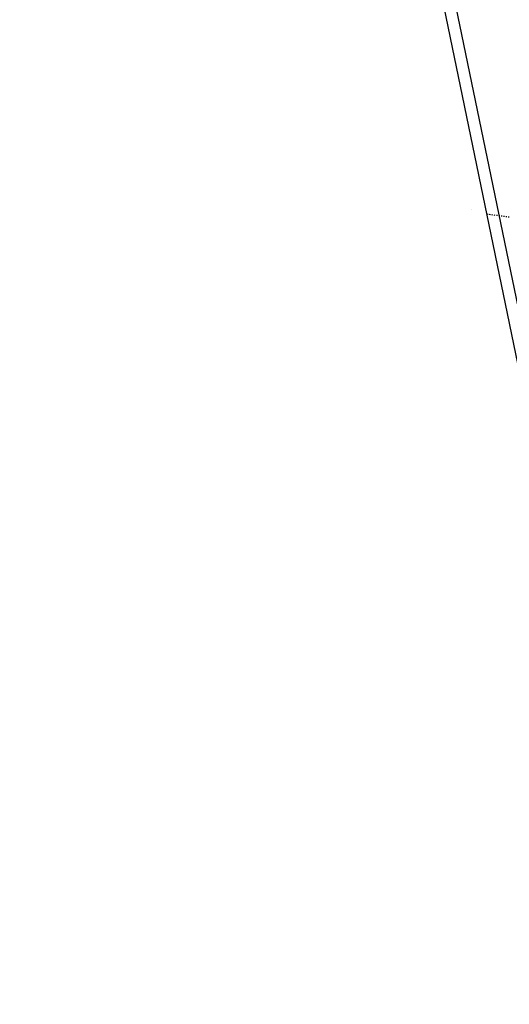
# Model space of a CAD drawing. Extents: x 447045 to 447634, y 442020 to 443192.
# Tile 1 of 82: x 447045 to 447251, y 442020 to 442436. Entities that reach past the tile are written whole.
import ezdxf

# ---------------------------------------------------------------- set-up
doc = ezdxf.new("R2010")
doc.units = 0
doc.header["$LTSCALE"] = 2
doc.header["$MEASUREMENT"] = 0
doc.linetypes.add('ACAD_ISO10W100W', pattern=[0.5, 0.25, -0.25])
doc.linetypes.add('AUSGEZOGEN', pattern=[0])
doc.layers.get('0').update_dxf_attribs({"linetype": 'AUSGEZOGEN'})
for name, color, linetype in [('DB-Bestand', 8, 'CONTINUOUS'), ('FBRTOP', 250, 'AUSGEZOGEN'), ('Planeinteilung', 250, 'CONTINUOUS'), ('RAHMEN', 7, 'AUSGEZOGEN')]:
    doc.layers.add(name, color=color, linetype=linetype)

# ---------------------------------------------------------------- blocks, each defined once
blk = doc.blocks.new('1135297')
blk.add_line((0, 0), (1135, 0))
at = {"layer": 'RAHMEN'}
blk.add_line((25, 5), (950, 5), dxfattribs=at)

msp = doc.modelspace()

# ---------------------------------------------------------------- linework, layer by layer
at = {"layer": 'DB-Bestand', "linetype": 'ACAD_ISO10W100W'}
for p, q in [((447235.24, 442355.72), (447235.24, 442355.72)), ((447251.26, 442352.31), (447241.45, 442353.63))]:
    msp.add_line(p, q, dxfattribs=at)
at = {"layer": 'FBRTOP', "color": 0}
msp.add_lwpolyline([(447358.95, 442729.41, 0.000005), (447365.21, 442692.44, -0.000003), (447371.47, 442655.47, -0.000003), (447379.82, 442606.17, 0.000003), (447388.17, 442556.87), (447409.04, 442433.62), (447425.73, 442335.03, -0.000003), (447426.43, 442330.92, -0.000001), (447429.91, 442310.38)], format="xyb", dxfattribs=at)
at = {"layer": 'FBRTOP', "color": 0, "const_width": 0.5}
for points in [[(447355.99, 442728.91, 0.000005), (447362.25, 442691.94, -0.000003), (447368.51, 442654.96, -0.000003), (447376.86, 442605.67, 0.000003), (447385.21, 442556.37), (447406.08, 442433.12), (447422.78, 442334.53, -0.000003), (447423.47, 442330.42, -0.000001), (447426.95, 442309.88)], [(447328.38, 442724.24, 0.000005), (447334.64, 442687.26, -0.000003), (447340.91, 442650.29, -0.000003), (447349.25, 442600.99, 0.000003), (447357.6, 442551.69), (447378.47, 442428.45), (447395.17, 442329.85, -0.000003), (447395.87, 442325.74, -0.000001), (447399.34, 442305.2)]]:
    msp.add_lwpolyline(points, format="xyb", dxfattribs=at)

# ---------------------------------------------------------------- block references
at = {"layer": 'Planeinteilung', "linetype": 'Continuous', "rotation": 281.6467705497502}
msp.add_blockref('1135297', (447081.31, 443131.58), dxfattribs=at)

doc.saveas('drawing.dxf')
